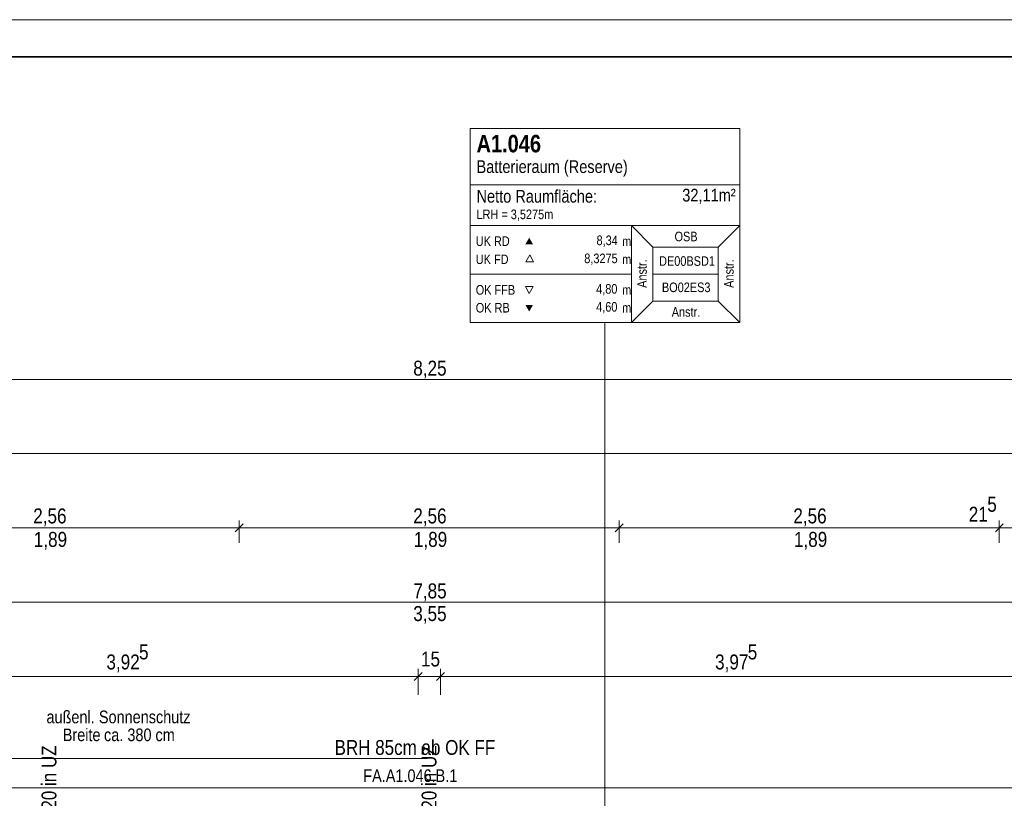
# Model space of a CAD drawing. Extents: x -620 to 300, y 62 to 1107.
# Tile 73 of 256: x -428 to -296, y 1003 to 1107. Entities that reach past the tile are written whole.
import ezdxf

# ---------------------------------------------------------------- set-up
doc = ezdxf.new("R2010")
doc.units = 0
doc.layers.get('0').update_dxf_attribs({"lineweight": 35})
for name, color, linetype, lineweight, true_color in [('30 -33 Aussenwände- 7 Fassade_ Elemente', 7, 'Continuous', 9, 0x00aacc), ('70 -72 Beschriftung- 1 Beschriftung allgemein', 7, 'Continuous', 9, 0xff6633), ('70 -75 Raumstempel- 1 Raumstempel', 1, 'Continuous', 50, 0xff0000), ('70 -75 Raumstempel-2 Verweislinie', 1, 'Continuous', 9, 0xff0000), ('70 -76 Bemaßung- 2 Allgemein', 9, 'Continuous', 5, 0x808080)]:
    doc.layers.add(name, color=color, linetype=linetype, lineweight=lineweight, true_color=true_color)
for name, color, linetype, lineweight in [('30 -33 Aussenwände- 8 Sonnenschutz', 7, 'Continuous', 9), ('Detailelementbeschriftung', 7, 'Continuous', 9), ('iwb_Plankopf Rahmen', 7, 'Continuous', 35)]:
    doc.layers.add(name, color=color, linetype=linetype, lineweight=lineweight)
doc.styles.get("Standard").update_dxf_attribs({"font": 'ARIALN.TTF'})

# ---------------------------------------------------------------- blocks, each defined once
blk = doc.blocks.new('Referenz-A06G9FRB8I')
at = {"layer": '30 -33 Aussenwände- 7 Fassade_ Elemente', "color": 0, "linetype": 'Continuous', "ltscale": 0.13}
blk.add_line((-454.18, 1003.99), (-291.98, 1003.99), dxfattribs=at)
at = {"layer": '30 -33 Aussenwände- 8 Sonnenschutz', "color": 0, "linetype": 'Continuous', "ltscale": 0.13}
blk.add_line((-449.36, 1007.92), (-373.36, 1007.92), dxfattribs=at)
at = {"layer": '70 -75 Raumstempel- 1 Raumstempel', "color": 0, "lineweight": 9}
for p, q in [((-367.58, 1092.78), (-367.58, 1066.64)), ((-331.25, 1092.78), (-367.58, 1092.78)), ((-331.25, 1066.64), (-331.25, 1092.78)), ((-331.25, 1085.19), (-367.58, 1085.19)), ((-367.58, 1079.71), (-345.85, 1079.71)), ((-342.96, 1076.81), (-345.85, 1079.71)), ((-331.25, 1079.71), (-345.85, 1079.71)), ((-345.85, 1079.71), (-345.85, 1066.64)), ((-334.14, 1076.81), (-331.25, 1079.71)), ((-359.54, 1075.75), (-360.06, 1074.84)), ((-359.01, 1074.84), (-359.54, 1075.75)), ((-342.96, 1069.54), (-342.96, 1076.81)), ((-342.96, 1076.81), (-334.14, 1076.81)), ((-334.14, 1069.54), (-334.14, 1076.81)), ((-360.06, 1074.84), (-359.01, 1074.84)), ((-367.58, 1073.18), (-345.85, 1073.18)), ((-334.14, 1073.18), (-342.96, 1073.18)), ((-359.61, 1070.57), (-360.13, 1071.48)), ((-360.13, 1071.48), (-359.09, 1071.48)), ((-359.09, 1071.48), (-359.61, 1070.57)), ((-342.96, 1069.54), (-345.85, 1066.64)), ((-342.96, 1069.54), (-334.14, 1069.54)), ((-334.14, 1069.54), (-331.25, 1066.64)), ((-331.25, 1066.64), (-367.58, 1066.64))]:
    blk.add_line(p, q, dxfattribs=at)
at = {"layer": '70 -75 Raumstempel- 1 Raumstempel', "color": 0, "lineweight": 0}
for points in [[(-359.09, 1077.17), (-359.61, 1078.07), (-360.13, 1077.17)], [(-359.09, 1069.03), (-359.61, 1068.13), (-360.13, 1069.03)]]:
    blk.add_solid(points, dxfattribs=at)
at = {"layer": '70 -75 Raumstempel-2 Verweislinie', "color": 0}
blk.add_line((-349.41, 931.66), (-349.41, 1066.64), dxfattribs=at)
at = {"layer": '70 -76 Bemaßung- 2 Allgemein', "color": 0, "linetype": 'Continuous', "ltscale": 0.13}
for p, q in [((-291.64, 1058.99), (-454.52, 1058.99)), ((75.97, 1048.99), (-538.63, 1048.99)), ((-398.68, 1036.99), (-398.68, 1039.99)), ((-398.68, 1036.99), (-398.68, 1039.99)), ((-347.48, 1036.99), (-347.48, 1039.99)), ((-347.48, 1036.99), (-347.48, 1039.99)), ((-296.28, 1036.99), (-296.28, 1039.99)), ((-296.28, 1036.99), (-296.28, 1039.99)), ((-399.74, 1038.99), (-448.82, 1038.99)), ((-398.18, 1038.99), (-399.74, 1038.99)), ((-398.14, 1039.52), (-399.21, 1038.46)), ((-399.21, 1038.46), (-398.14, 1039.52)), ((-399.18, 1038.99), (-397.62, 1038.99)), ((-348.54, 1038.99), (-397.62, 1038.99)), ((-346.98, 1038.99), (-348.54, 1038.99)), ((-346.94, 1039.52), (-348.01, 1038.46)), ((-348.01, 1038.46), (-346.94, 1039.52)), ((-347.98, 1038.99), (-346.42, 1038.99)), ((-297.34, 1038.99), (-346.42, 1038.99)), ((-297.34, 1038.99), (-298.4, 1038.99)), ((-295.78, 1038.99), (-297.34, 1038.99)), ((-295.78, 1038.99), (-297.34, 1038.99)), ((-295.74, 1039.52), (-296.81, 1038.46)), ((-295.74, 1039.52), (-296.81, 1038.46)), ((-291.98, 1038.99), (-296.28, 1038.99)), ((-295.64, 1028.99), (-450.52, 1028.99)), ((-294.08, 1028.99), (-295.64, 1028.99)), ((-375.64, 1018.99), (-452.02, 1018.99)), ((-375.64, 1018.99), (-376.7, 1018.99)), ((-373.58, 1018.99), (-375.64, 1018.99)), ((-373.58, 1018.99), (-375.64, 1018.99)), ((-374.58, 1016.49), (-374.58, 1019.99)), ((-374.58, 1016.49), (-374.58, 1019.99)), ((-371.58, 1018.99), (-374.58, 1018.99)), ((-372.58, 1018.99), (-370.52, 1018.99)), ((-372.58, 1018.99), (-370.52, 1018.99)), ((-371.58, 1016.49), (-371.58, 1019.99)), ((-371.58, 1016.49), (-371.58, 1019.99)), ((-370.52, 1018.99), (-369.45, 1018.99)), ((-293.14, 1018.99), (-370.52, 1018.99))]:
    blk.add_line(p, q, dxfattribs=at)
at = {"layer": '70 -76 Bemaßung- 2 Allgemein', "color": 0, "linetype": 'Continuous', "lineweight": 20, "ltscale": 0.2}
for p, q in [((-374.04, 1019.52), (-375.11, 1018.46)), ((-374.04, 1019.52), (-375.11, 1018.46)), ((-372.11, 1018.46), (-371.04, 1019.52)), ((-372.11, 1018.46), (-371.04, 1019.52))]:
    blk.add_line(p, q, dxfattribs=at)
at = {"layer": '30 -33 Aussenwände- 7 Fassade_ Elemente', "color": 0, "linetype": 'ByBlock', "ltscale": 0.13, "insert": (-385.83, 1010.42), "char_height": 2, "attachment_point": 1}
blk.add_mtext('{\\fArial Narrow;BRH 85cm ab OK FF}', dxfattribs=at)
at = {"layer": '70 -72 Beschriftung- 1 Beschriftung allgemein', "color": 0, "linetype": 'Continuous', "ltscale": 0.13, "char_height": 1.7, "attachment_point": 1}
for s, insert in [('{\\fArial Narrow;außenl.}', (-424.64, 1014.38)), ('{\\fArial Narrow;Sonnenschutz}', (-417.58, 1014.38)), ('{\\fArial Narrow;Breite}', (-422.45, 1011.97)), ('{\\fArial Narrow;ca.}', (-416.89, 1011.97)), ('{\\fArial Narrow;380}', (-413.74, 1011.97)), ('{\\fArial Narrow;cm}', (-409.96, 1011.97)), ('{\\fArial Narrow;FA.A1.046.B.1}', (-381.96, 1006.47))]:
    blk.add_mtext(s, dxfattribs=dict(at, insert=insert))
at = {"layer": '70 -75 Raumstempel- 1 Raumstempel', "color": 0, "linetype": 'Continuous', "ltscale": 0.5, "attachment_point": 1}
for s, insert, char_height, rotation in [('{\\fArial Narrow|b1|i0;A1.046}', (-366.71, 1091.92), 2.3536, 0), ('{\\fArial Narrow;Batterieraum (Reserve)}', (-366.71, 1088.5), 1.7117, 0), ('{\\fArial Narrow;Netto Raumfläche:}', (-366.71, 1084.51), 1.7117, 0), ('{\\fArial Narrow;32,11m²}', (-338.99, 1084.66), 1.7117, 0), ('{\\fArial Narrow;LRH = 3,5275m}', (-366.71, 1081.86), 1.2838, 0), ('{\\fArial Narrow;OSB}', (-340.03, 1078.88), 1.2838, 0), ('{\\fArial Narrow;UK RD}', (-366.81, 1078.25), 1.2838, 0), ('{\\fArial Narrow;8,34}', (-350.54, 1078.36), 1.2838, 0), ('{\\fArial Narrow;m}', (-347.09, 1078.24), 1.2838, 0), ('{\\fArial Narrow;UK FD}', (-366.81, 1075.81), 1.2838, 0), ('{\\fArial Narrow;8,3275}', (-352.19, 1075.93), 1.2838, 0), ('{\\fArial Narrow;Anstr.}', (-345.06, 1071.32), 1.2838, 90), ('{\\fArial Narrow;Anstr.}', (-333.35, 1071.32), 1.2838, 90), ('{\\fArial Narrow;m}', (-347.09, 1075.8), 1.2838, 0), ('{\\fArial Narrow;DE00BSD1}', (-342.11, 1075.57), 1.2838, 0), ('{\\fArial Narrow;4,80}', (-350.59, 1071.82), 1.2838, 0), ('{\\fArial Narrow;BO02ES3}', (-341.73, 1072.03), 1.2838, 0), ('{\\fArial Narrow;OK FFB}', (-366.81, 1071.69), 1.2838, 0), ('{\\fArial Narrow;m}', (-347.09, 1071.69), 1.2838, 0), ('{\\fArial Narrow;OK RB}', (-366.81, 1069.28), 1.2838, 0), ('{\\fArial Narrow;4,60}', (-350.59, 1069.4), 1.2838, 0), ('{\\fArial Narrow;m}', (-347.09, 1069.28), 1.2838, 0), ('{\\fArial Narrow;Anstr.}', (-340.41, 1068.72), 1.2838, 0)]:
    blk.add_mtext(s, dxfattribs=dict(at, insert=insert, char_height=char_height, rotation=rotation))
at = {"layer": '70 -76 Bemaßung- 2 Allgemein', "color": 0, "linetype": 'Continuous', "ltscale": 0.13, "char_height": 2.0138, "attachment_point": 1}
for s, insert in [('{\\fArial Narrow;8,25}', (-375.23, 1061.51)), ('{\\fArial Narrow;5}', (-297.9, 1043.18)), ('{\\fArial Narrow;2,56}', (-426.43, 1041.61)), ('{\\fArial Narrow;2,56}', (-375.23, 1041.61)), ('{\\fArial Narrow;2,56}', (-324.03, 1041.61)), ('{\\fArial Narrow;21}', (-300.4, 1041.84)), ('{\\fArial Narrow;1,89}', (-426.35, 1038.45)), ('{\\fArial Narrow;1,89}', (-375.15, 1038.45)), ('{\\fArial Narrow;1,89}', (-323.95, 1038.45)), ('{\\fArial Narrow;7,85}', (-375.22, 1031.51)), ('{\\fArial Narrow;3,55}', (-375.23, 1028.46)), ('{\\fArial Narrow;5}', (-412.17, 1023.29)), ('{\\fArial Narrow;5}', (-330.17, 1023.29)), ('{\\fArial Narrow;3,92}', (-416.57, 1021.94)), ('{\\fArial Narrow;15}', (-374.19, 1022.34)), ('{\\fArial Narrow;3,97}', (-334.57, 1021.94))]:
    blk.add_mtext(s, dxfattribs=dict(at, insert=insert))
blk = doc.blocks.new('Einzeiliger Text-A06G9FYV8I')
at = {"color": 0, "lineweight": -2, "insert": (-425.3, 997.74), "char_height": 2, "attachment_point": 1, "rotation": 90}
blk.add_mtext('{\\fArial Narrow;DN20 in UZ}', dxfattribs=at)
blk = doc.blocks.new('Einzeiliger Text-A06G9FZ38I')
at = {"color": 0, "lineweight": -2, "insert": (-374.1, 997.74), "char_height": 2, "attachment_point": 1, "rotation": 90}
blk.add_mtext('{\\fArial Narrow;DN20 in UZ}', dxfattribs=at)

msp = doc.modelspace()

# ---------------------------------------------------------------- linework, layer by layer
at = {"layer": 'iwb_Plankopf Rahmen', "color": 8, "lineweight": 13, "ltscale": 0.13, "true_color": 0x808080}
msp.add_lwpolyline([(300.35, 62.43), (-619.65, 62.43), (-619.65, 1107.43), (300.35, 1107.43), (300.35, 62.43)], close=True, dxfattribs=at)
at = {"layer": 'iwb_Plankopf Rahmen', "ltscale": 0.35}
msp.add_lwpolyline([(-599.65, 67.43), (-599.65, 1102.43), (295.35, 1102.43), (295.35, 67.43), (-599.65, 67.43)], close=True, dxfattribs=at)

# ---------------------------------------------------------------- block references
at = {"color": 8, "lineweight": 25, "ltscale": 0.25, "true_color": 0x808080}
msp.add_blockref('Referenz-A06G9FRB8I', (0, 0), dxfattribs=at)
at = {"layer": 'Detailelementbeschriftung', "ltscale": 0.13}
for name in ['Einzeiliger Text-A06G9FYV8I', 'Einzeiliger Text-A06G9FZ38I']:
    msp.add_blockref(name, (0, 0), dxfattribs=at)

doc.saveas('drawing.dxf')
